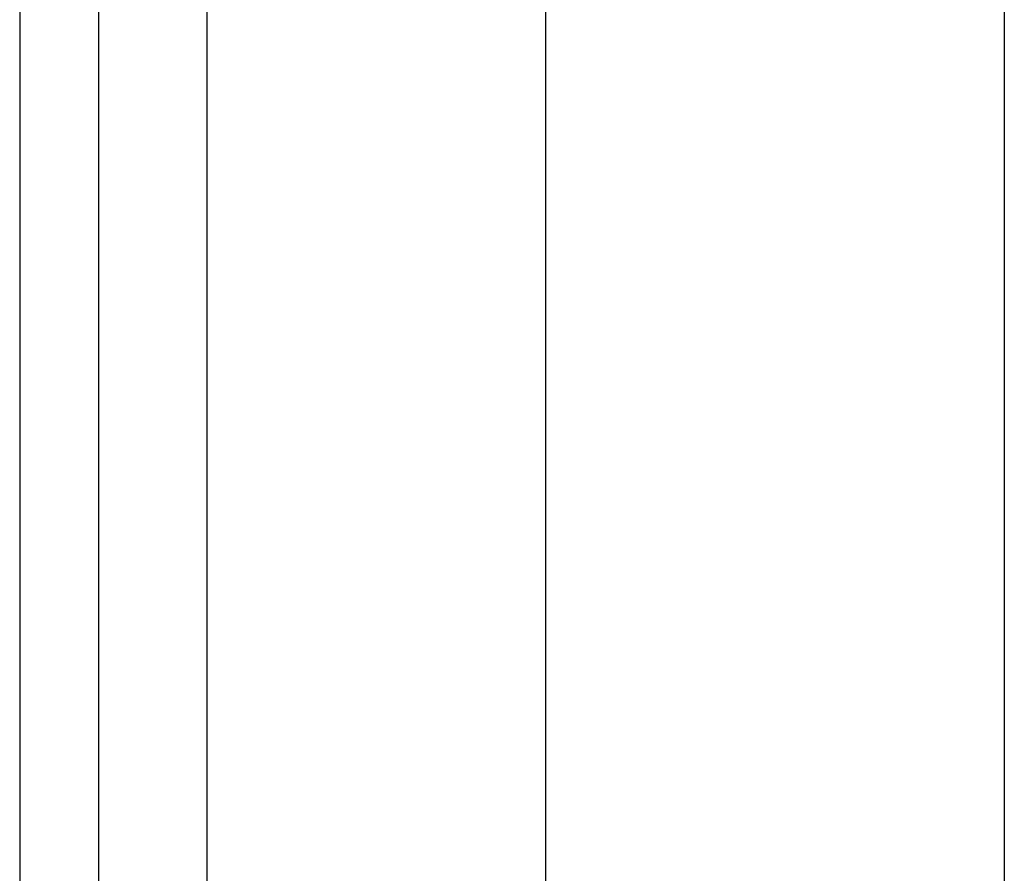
# Model space of a CAD drawing. Header units: inches. Extents: x 5 to 143, y 9 to 75.
# Tile 40 of 84: x 4.72 to 5.566, y 52.938 to 53.672. Entities that reach past the tile are written whole.
import ezdxf

# ---------------------------------------------------------------- set-up
doc = ezdxf.new("R2010")
doc.units = ezdxf.units.IN
doc.header["$MEASUREMENT"] = 0
doc.layers.add('Visible Edges(ANSI)', color=7, linetype='Continuous', lineweight=25)
doc.layers.add('Visible Tangent Edges(ANSI)', color=7, linetype='Continuous', lineweight=25)

msp = doc.modelspace()

# ---------------------------------------------------------------- linework, layer by layer
at = {"layer": 'Visible Edges(ANSI)'}
for p, q in [((4.7205, 56.51508), (4.7205, 27.03408)), ((4.7885, 27.03408), (4.7885, 56.51508)), ((5.17251, 52.80899), (5.17251, 55.85768)), ((5.56621, 55.85768), (5.56621, 52.80994))]:
    msp.add_line(p, q, dxfattribs=at)
at = {"layer": 'Visible Tangent Edges(ANSI)'}
msp.add_line((4.8815, 27.03408), (4.8815, 56.51508), dxfattribs=at)

doc.saveas('drawing.dxf')
